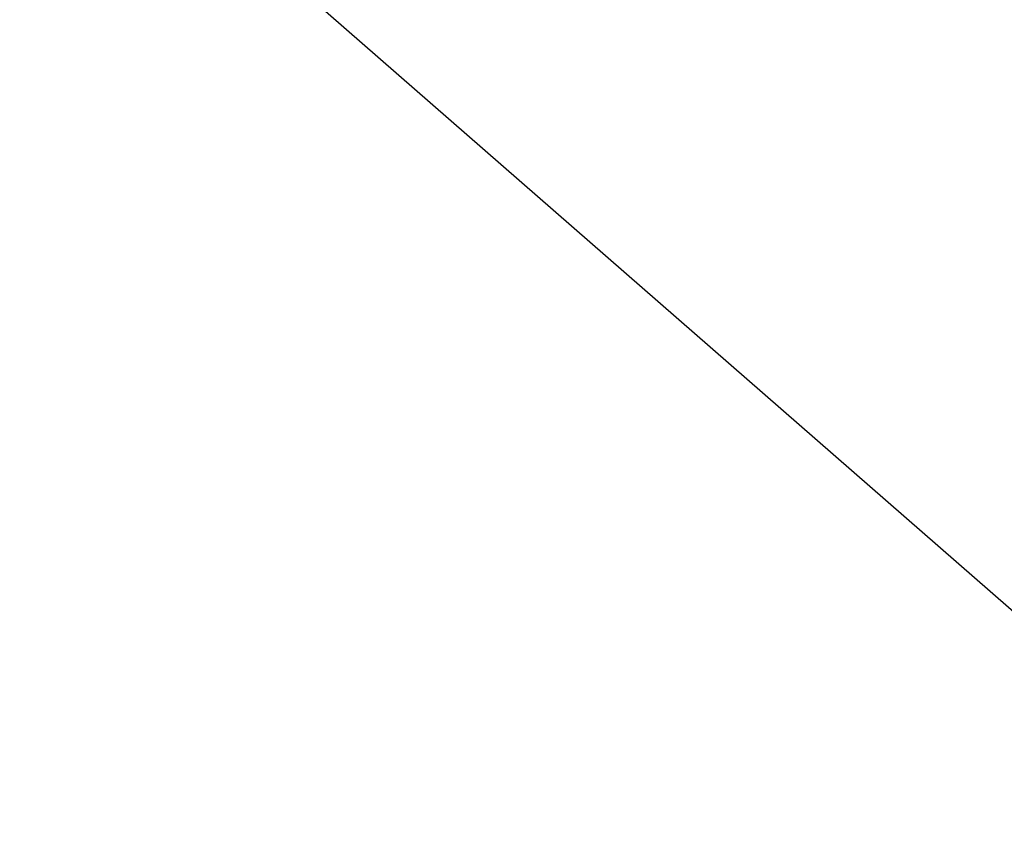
# Model space of a CAD drawing. Extents: x 5 to 504, y 5 to 504.
# Tile 63 of 256: x 240.223 to 240.379, y 237.441 to 237.568. Entities that reach past the tile are written whole.
import ezdxf

# ---------------------------------------------------------------- set-up
doc = ezdxf.new("R2010")
doc.units = 0
doc.layers.get('0').update_dxf_attribs({"color": 13, "linetype": 'CONTINUOUS'})

# ---------------------------------------------------------------- blocks, each defined once
blk = doc.blocks.new('GROUP_16')
blk.add_line((23.77550863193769, 25.70166476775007, 73.41821997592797), (28.00552214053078, 22.00769669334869, 73.41821997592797))
mesh = blk.add_polyface()
corners = [(24.90012862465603, 17.3389953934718, 11.85058151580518), (21.36302553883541, 23.57701300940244, 9.578876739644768), (19.56758002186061, 21.99578059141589, 11.85058151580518), (26.2251427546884, 19.33104411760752, 9.578876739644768)]
mesh.append_faces([[corners[k] for k in face] for face in [(0, 1, 2), (1, 0, 3)]], dxfattribs={"vtx0": -1})
blk = doc.blocks.new('GROUP_7')
blk.add_blockref('GROUP_16', (0, 2.255973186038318e-14, 39.99999999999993))
blk = doc.blocks.new('GROUP_22')
mesh = blk.add_polyface()
corners = [(10.10134799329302, 2.855031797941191, 2.249999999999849), (6.392770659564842, 6.392770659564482, 2.799038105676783), (6.001192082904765, 6.001192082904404, 2.249999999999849), (10.37823586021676, 3.334615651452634, 2.799038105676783)]
mesh.append_faces([[corners[k] for k in face] for face in [(0, 1, 2), (1, 0, 3)]], dxfattribs={"vtx0": -1})
mesh = blk.add_polyface()
corners = [(6.392770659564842, 6.392770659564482, 0.2009618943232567), (10.10134799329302, 2.855031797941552, 0.7499999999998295), (6.001192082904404, 6.001192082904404, 0.7499999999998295), (10.37823586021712, 3.334615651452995, 0.2009618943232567)]
mesh.append_faces([[corners[k] for k in face] for face in [(0, 1, 2), (1, 0, 3)]], dxfattribs={"vtx0": -1})
blk = doc.blocks.new('GROUP_23')
blk.add_blockref('GROUP_22', (227.8606825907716, 227.8983943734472, 114.2711498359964))
blk = doc.blocks.new('GROUP_30')
at = {"xscale": 0.4000000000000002, "yscale": 0.4000000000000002, "zscale": 0.4000000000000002}
for name, p in [('GROUP_23', (-0.5712262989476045, -0.5712262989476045, -39.90845993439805)), ('GROUP_7', (82.54285705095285, 82.4707721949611, -1.19999999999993))]:
    blk.add_blockref(name, p, dxfattribs=at)
blk = doc.blocks.new('GROUP_2')
at = {"xscale": 2.5, "yscale": 2.5, "zscale": 2.5}
blk.add_blockref('GROUP_30', (3.254958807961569, 3.008937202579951, 100.3529825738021), dxfattribs=at)

msp = doc.modelspace()

# ---------------------------------------------------------------- block references
msp.add_blockref('GROUP_2', (4.538960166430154, 4.729547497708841))

doc.saveas('drawing.dxf')
